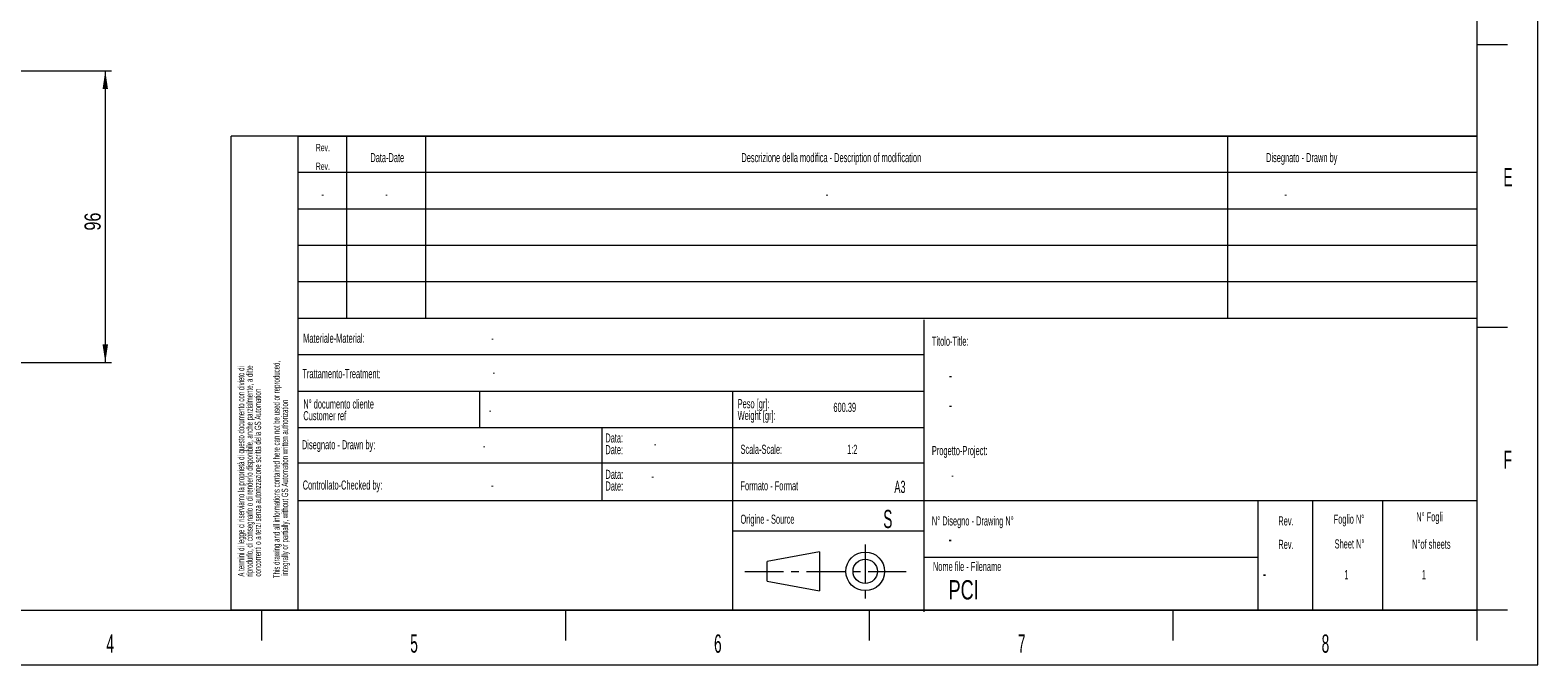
# Model space of a CAD drawing. Header units: millimetres. Extents: x 0 to 420, y 0 to 297.
# Tile 2 of 3: x 172 to 420, y 0 to 104. Entities that reach past the tile are written whole.
import ezdxf

# ---------------------------------------------------------------- set-up
doc = ezdxf.new("R2010")
doc.units = ezdxf.units.MM
doc.linetypes.add('CENTER', pattern=[10.16, 6.35, -1.27, 1.27, -1.27])
doc.styles.add('SLDTEXTSTYLE0', font='TXT', dxfattribs={"width": 0.56})
doc.styles.add('SLDTEXTSTYLE1', font='TXT', dxfattribs={"width": 0.7})
doc.styles.add('SLDTEXTSTYLE2', font='TXT', dxfattribs={"width": 0.75})
doc.dimstyles.new('SLDDIMSTYLE0', dxfattribs={"dimtxt": 2.645833, "dimasz": 3, "dimexe": 0, "dimexo": 0.0625, "dimgap": 0.661458, "dimtad": 1, "dimlfac": 2, "dimrnd": 1e-09, "dimzin": 12, "dimdsep": 46, "dimtxsty": 'SLDTEXTSTYLE2', "dimsah": 1, "dimcen": 0.09, "dimadec": 0, "dimazin": 3, "dimtfac": 1, "dimtofl": 0, "dimtmove": 0, "dimatfit": 3, "dimfxl": 1, "dimfrac": 2, "dimtolj": 1, "dimtzin": 12, "dimarcsym": 0})

# ---------------------------------------------------------------- blocks, each defined once
blk = doc.blocks.new('SW_NOTE_0')
at = {"color": 0, "linetype": 'Continuous', "lineweight": 0, "char_height": 1.5, "attachment_point": 1, "style": 'SLDTEXTSTYLE0'}
for s, insert in [('Data:', (0, 1.93)), ('Date:', (0, 0))]:
    blk.add_mtext(s, dxfattribs=dict(at, insert=insert))
blk = doc.blocks.new('SW_NOTE_0_1')
at = {"color": 0, "linetype": 'Continuous', "lineweight": 0, "char_height": 1.5, "attachment_point": 1, "style": 'SLDTEXTSTYLE0'}
for s, insert in [('Data:', (0, 1.93)), ('Date:', (0, 0))]:
    blk.add_mtext(s, dxfattribs=dict(at, insert=insert))
blk = doc.blocks.new('SW_NOTE_0_2')
at = {"color": 0, "linetype": 'Continuous', "lineweight": 0, "char_height": 1.5, "attachment_point": 1, "style": 'SLDTEXTSTYLE0'}
for s, insert in [('Customer ref', (0, 0)), ('N° documento cliente', (0, 1.93))]:
    blk.add_mtext(s, dxfattribs=dict(at, insert=insert))
blk = doc.blocks.new('SW_NOTE_0_3')
at = {"color": 0, "linetype": 'Continuous', "lineweight": 0, "char_height": 1.5, "attachment_point": 1, "style": 'SLDTEXTSTYLE0'}
for s, insert in [('Weight [gr]:', (0, 0)), ('Peso [gr]:', (0, 1.93))]:
    blk.add_mtext(s, dxfattribs=dict(at, insert=insert))
blk = doc.blocks.new('SW_NOTE_0_4')
at = {"color": 0, "linetype": 'Continuous', "lineweight": 0, "char_height": 1.07, "attachment_point": 1, "rotation": 90, "style": 'SLDTEXTSTYLE0'}
for s, insert in [('A termini di legge ci riserviamo la proprietà di questo documento con divieto di', (-1.38, 0)), ('riprodurlo, di consegnarlo o di renderlo disponibile, anche parzialmente, a ditte', (0, 0)), ('concorrenti o a terzi senza autorizzazione scritta della GS Automation', (1.38, 0))]:
    blk.add_mtext(s, dxfattribs=dict(at, insert=insert))
blk = doc.blocks.new('SW_NOTE_0_5')
at = {"color": 0, "linetype": 'Continuous', "lineweight": 0, "char_height": 1.07, "attachment_point": 1, "rotation": 90, "style": 'SLDTEXTSTYLE0'}
for s, insert in [('This drawing and all informations contained here can not be used or reproduced,', (-1.38, 0)), ('integrally or partially, without GS Automation written authorization', (0, 0.4))]:
    blk.add_mtext(s, dxfattribs=dict(at, insert=insert))
blk = doc.blocks.new('_D_3')
at = {"color": 7, "linetype": 'Continuous', "lineweight": 0}
for p, q in [((156.7, 97.74), (185.2, 97.74)), ((184.2, 97.74), (184.2, 49.74)), ((156.7, 49.74), (185.2, 49.74))]:
    blk.add_line(p, q, dxfattribs=at)
at = {"color": 7, "linetype": 'Continuous', "lineweight": 18}
for points in [[(184.2, 97.74), (183.75, 94.74), (184.65, 94.74)], [(184.2, 49.74), (184.65, 52.74), (183.75, 52.74)]]:
    blk.add_solid(points, dxfattribs=at)
at = {"color": 7, "linetype": 'Continuous', "lineweight": 18, "insert": (180.79, 71.47), "char_height": 2.646, "attachment_point": 1, "rotation": 90, "style": 'SLDTEXTSTYLE2'}
blk.add_mtext('96', dxfattribs=at)

msp = doc.modelspace()

# ---------------------------------------------------------------- linework, layer by layer
at = {"color": 7, "linetype": 'Continuous', "lineweight": 18}
for p, q in [((419.985, 0.0175), (419.985, 297.0175)), ((409.985, 9.0175), (409.985, 288.0175)), ((414.985, 102.0175), (409.985, 102.0175)), ((215.9677, 87.0175), (204.8957, 87.0175)), ((204.8957, 9.0175), (204.8957, 87.0175)), ((409.985, 87.0164), (215.965, 87.0164)), ((215.965, 57.0164), (215.965, 87.0164)), ((215.9655, 87.0164), (409.9855, 87.0164)), ((215.9659, 87.0164), (409.9855, 87.0164)), ((215.9677, 9.0175), (215.9677, 87.0175)), ((223.965, 57.0164), (223.965, 87.0164)), ((236.965, 57.0164), (236.965, 87.0164)), ((368.975, 57.0164), (368.975, 87.0164)), ((409.985, 57.0164), (409.985, 87.0164)), ((409.985, 81.0164), (215.965, 81.0164)), ((409.985, 75.0164), (215.965, 75.0164)), ((409.985, 69.0164), (215.965, 69.0164)), ((409.985, 63.0164), (215.965, 63.0164)), ((409.985, 57.0175), (215.965, 57.0175)), ((215.965, 9.0175), (215.965, 57.0175)), ((409.985, 57.0164), (215.965, 57.0164)), ((318.975, 8.7588), (318.975, 56.7588)), ((409.985, 9.0175), (409.985, 57.0175)), ((414.985, 55.5175), (409.985, 55.5175)), ((318.975, 51.0175), (215.965, 51.0175)), ((318.975, 45.0175), (215.965, 45.0175)), ((245.8497, 39.0175), (245.8497, 45.0178)), ((287.475, 9.0175), (287.475, 45.0175)), ((318.975, 39.0175), (215.965, 39.0175)), ((265.965, 27.0175), (265.965, 39.0175)), ((318.975, 33.2236), (215.965, 33.2236)), ((409.985, 27.0175), (215.965, 27.0175)), ((373.9666, 9.0175), (373.9666, 27.0175)), ((382.975, 9.0175), (382.975, 27.0175)), ((394.4718, 9.0175), (394.4718, 27.0175)), ((318.975, 22.0175), (287.475, 22.0175)), ((301.7362, 18.592), (293.1638, 17.0421)), ((301.7362, 18.592), (301.7362, 12.2117)), ((373.9666, 17.6706), (318.975, 17.6706)), ((293.1638, 13.7616), (293.1638, 17.0421)), ((293.1638, 13.7616), (301.7362, 12.2117)), ((9.985, 9.0175), (409.985, 9.0175)), ((215.9677, 9.0175), (204.8957, 9.0175)), ((215.9655, 9.0175), (204.8957, 9.0175)), ((209.985, 4.0175), (209.985, 9.0175)), ((409.985, 9.0175), (215.965, 9.0175)), ((215.9655, 9.0175), (409.985, 9.0175)), ((259.985, 4.0175), (259.985, 9.0175)), ((309.985, 4.0175), (309.985, 9.0175)), ((359.985, 4.0175), (359.985, 9.0175)), ((414.985, 9.0175), (409.985, 9.0175)), ((409.985, 4.0175), (409.985, 9.0175)), ((-0.015, 0.0175), (419.985, 0.0175))]:
    msp.add_line(p, q, dxfattribs=at)
at = {"color": 7, "linetype": 'CENTER', "lineweight": 18}
for p, q in [((309.2758, 19.8432), (309.2758, 10.6519)), ((289.4678, 15.4019), (316.019, 15.4019))]:
    msp.add_line(p, q, dxfattribs=at)
at = {"color": 7, "linetype": 'Continuous', "lineweight": 18}
for radius in [3.1803, 2.0086]:
    msp.add_circle((309.2758, 15.4019), radius, dxfattribs=at)

# ---------------------------------------------------------------- block references
at = {"color": 7, "linetype": 'Continuous', "lineweight": 0}
for name, p in [('SW_NOTE_0_4', (207.3994, 14.5332)), ('SW_NOTE_0_5', (213.2246, 14.2875)), ('SW_NOTE_0_2', (216.7973, 41.7598)), ('SW_NOTE_0_3', (288.2862, 41.8029)), ('SW_NOTE_0_1', (266.5036, 36.1712)), ('SW_NOTE_0', (266.5227, 30.1869))]:
    msp.add_blockref(name, p, dxfattribs=at)

# ---------------------------------------------------------------- texts
for s, insert, char_height, attachment_point, style in [('Rev.', (220.0107, 85.7309), 1.2, 2, 'SLDTEXTSTYLE0'), ('Descrizione della modifica - Description of modification', (303.6934, 84.231), 1.5, 2, 'SLDTEXTSTYLE0'), ('Rev.', (220.0107, 82.6452), 1.2, 2, 'SLDTEXTSTYLE0'), ('Data-Date', (230.6128, 84.231), 1.5, 2, 'SLDTEXTSTYLE0'), ('Disegnato - Drawn by', (375.25, 84.231), 1.5, 1, 'SLDTEXTSTYLE0'), ('E', (415.0621, 81.768), 3, 2, 'SLDTEXTSTYLE0'), ('-', (219.9744, 78.231), 1.5, 2, 'SLDTEXTSTYLE0'), ('-', (230.4744, 78.231), 1.5, 2, 'SLDTEXTSTYLE0'), ('-', (302.9794, 78.231), 1.5, 2, 'SLDTEXTSTYLE0'), ('-', (378.4844, 78.231), 1.5, 2, 'SLDTEXTSTYLE0'), ('Materiale-Material:', (216.7754, 54.5077), 1.5, 1, 'SLDTEXTSTYLE0'), ('-', (247.7376, 54.53), 1.5, 1, 'SLDTEXTSTYLE0'), ('Titolo-Title:', (320.25, 54.0177), 1.5, 1, 'SLDTEXTSTYLE0'), ('Trattamento-Treatment:', (216.6406, 48.6766), 1.5, 1, 'SLDTEXTSTYLE0'), ('-', (247.939, 48.9266), 1.5, 1, 'SLDTEXTSTYLE0'), ('-', (323.0675, 48.7246), 2.1167, 1, 'SLDTEXTSTYLE0'), ('600.39', (304.0433, 43.1349), 1.5, 1, 'SLDTEXTSTYLE0'), ('-', (323.0258, 43.8613), 2.1167, 1, 'SLDTEXTSTYLE0'), ('-', (247.3577, 42.6897), 1.5, 1, 'SLDTEXTSTYLE0'), ('Disegnato - Drawn by:', (216.5681, 36.9923), 1.5, 1, 'SLDTEXTSTYLE0'), ('-', (246.3607, 36.8029), 1.5, 1, 'SLDTEXTSTYLE0'), ('-', (274.5173, 37.1212), 1.5, 1, 'SLDTEXTSTYLE0'), ('Scala-Scale:', (288.75, 36.232), 1.5, 1, 'SLDTEXTSTYLE0'), ('1:2', (306.3, 36.232), 1.5, 1, 'SLDTEXTSTYLE0'), ('Progetto-Project:', (320.25, 36.0177), 1.5, 1, 'SLDTEXTSTYLE0'), ('F', (415.0371, 35.268), 3, 2, 'SLDTEXTSTYLE0'), ('Controllato-Checked by:', (216.6987, 30.3465), 1.5, 1, 'SLDTEXTSTYLE0'), ('-', (274.0842, 31.8231), 1.5, 1, 'SLDTEXTSTYLE0'), ('Formato - Format', (288.75, 30.232), 1.5, 1, 'SLDTEXTSTYLE0'), ('A3', (314.9942, 30.3035), 2, 2, 'SLDTEXTSTYLE0'), ('-', (323.443, 32.0031), 1.5, 1, 'SLDTEXTSTYLE0'), ('-', (247.6917, 30.3312), 1.5, 1, 'SLDTEXTSTYLE0'), ('Origine - Source', (288.75, 24.732), 1.5, 1, 'SLDTEXTSTYLE0'), ('S', (312.25, 25.518), 3, 1, 'SLDTEXTSTYLE0'), ('Foglio N°', (388.8965, 24.7437), 1.5, 2, 'SLDTEXTSTYLE0'), ('N° Fogli', (402.1508, 25.1213), 1.5, 2, 'SLDTEXTSTYLE0'), ('N° Disegno - Drawing N°', (320.25, 24.4463), 1.5, 1, 'SLDTEXTSTYLE0'), ('Rev.', (378.5321, 24.4463), 1.5, 2, 'SLDTEXTSTYLE0'), ('-', (322.9977, 21.7698), 2.1167, 1, 'SLDTEXTSTYLE0'), ('Rev.', (378.5321, 20.5892), 1.5, 2, 'SLDTEXTSTYLE0'), ('Sheet N°', (388.985, 20.6635), 1.5, 2, 'SLDTEXTSTYLE0'), ('N°of sheets', (402.4542, 20.6167), 1.5, 2, 'SLDTEXTSTYLE0'), ('Nome file - Filename', (320.4193, 16.9601), 1.5, 1, 'SLDTEXTSTYLE0'), ('1', (388.1351, 15.5994), 1.5, 1, 'SLDTEXTSTYLE0'), ('1', (400.8919, 15.6097), 1.5, 1, 'SLDTEXTSTYLE0'), ('PCI', (322.9977, 13.9489), 3.175, 1, 'SLDTEXTSTYLE1'), ('-', (374.728, 16.0724), 2.1167, 1, 'SLDTEXTSTYLE0'), ('4', (185.0075, 5.018), 3, 2, 'SLDTEXTSTYLE0'), ('5', (235.0225, 5.018), 3, 2, 'SLDTEXTSTYLE0'), ('6', (285.0234, 5.018), 3, 2, 'SLDTEXTSTYLE0'), ('7', (335.0292, 5.018), 3, 2, 'SLDTEXTSTYLE0'), ('8', (385.0242, 5.018), 3, 2, 'SLDTEXTSTYLE0')]:
    msp.add_mtext(s, dxfattribs=dict(at, insert=insert, char_height=char_height, attachment_point=attachment_point, style=style))

# ---------------------------------------------------------------- dimensions: what is measured, and where the dimension line sits
at = {"color": 7, "linetype": 'Continuous', "lineweight": 18}
dim = msp.add_linear_dim(base=(184.2021, 49.7371), p1=(155.7021, 97.7371), p2=(155.7021, 49.7371), angle=90, dimstyle='SLDDIMSTYLE0', dxfattribs=at)
dim.commit()
dim.dimension.update_dxf_attribs({"geometry": '_D_3', "text_midpoint": (184.2021, 73.4258), "dimtype": 160})

doc.saveas('drawing.dxf')
